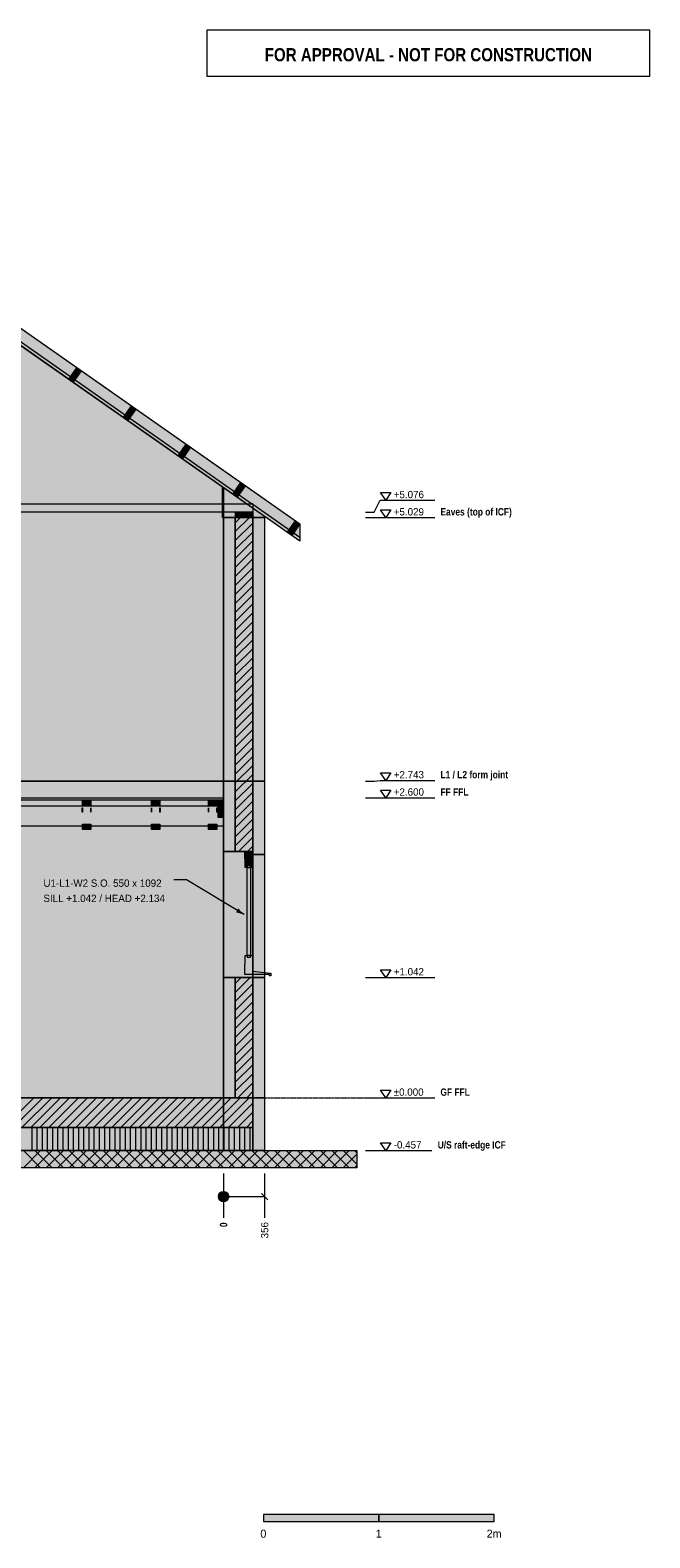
# Model space of a CAD drawing. Header units: millimetres. Extents: x -2519 to 11331, y -3814 to 9252.
# Tile 6 of 6: x 5960 to 11331, y -3814 to 9252. Entities that reach past the tile are written whole.
import ezdxf
from ezdxf.enums import TextEntityAlignment as Align

# ---------------------------------------------------------------- set-up
doc = ezdxf.new("R2010")
doc.units = ezdxf.units.MM
doc.linetypes.add('DASHED', pattern=[1.524, 1.27, -0.254])
for name, color, linetype in [('FILL-C_BDBDBF', 7, 'Continuous'), ('FILL-C_CCB294', 7, 'Continuous'), ('FILL-EPS', 7, 'Continuous'), ('FILL-INK', 7, 'Continuous'), ('FILL-LIGHT', 7, 'Continuous'), ('FILL-MASONRY_FILL', 7, 'Continuous'), ('FILL-STEEL_GREY', 7, 'Continuous'), ('FILL-TIMBER', 7, 'Continuous'), ('FILL-WHITE', 7, 'Continuous'), ('LINE-C_BF9E33', 7, 'Continuous'), ('LINE-CORE', 7, 'Continuous'), ('LINE-INK', 7, 'Continuous'), ('LINE-RED', 7, 'Continuous'), ('LINE-STEEL-DASH', 7, 'DASHED'), ('LINE-STEEL_GREY', 7, 'Continuous'), ('LINE-TIMBER_DK', 7, 'Continuous'), ('TEXT-INK', 7, 'Continuous'), ('TEXT-RED', 7, 'Continuous'), ('TEXT-STEEL', 7, 'Continuous')]:
    doc.layers.add(name, color=color, linetype=linetype)
doc.styles.add('OpenSansCondensed-Bold', font='OpenSansCondensed-Bold.ttf')

msp = doc.modelspace()

# ---------------------------------------------------------------- hatches: boundary and pattern name
at = {"layer": 'FILL-C_BDBDBF', "true_color": 0xbdbdbf}
h = msp.add_hatch(color=9, dxfattribs=at)
h.dxf.hatch_style = 1
h.paths.add_polyline_path([(7890, 2134), (7768, 2134), (7738, 2134), (7738, 5029), (7890, 5029)])
h = msp.add_hatch(color=9, dxfattribs=at)
h.dxf.hatch_style = 1
h.paths.add_polyline_path([(7738, 1042), (7759, 1042), (7765, 1042), (7816, 1042), (7890, 1042), (7890, 0), (7738, 0)])
at = {"layer": 'FILL-C_CCB294', "true_color": 0xccb294}
h = msp.add_hatch(color=253, dxfattribs=at)
h.dxf.hatch_style = 1
h.paths.add_polyline_path([(7740, 5029), (7740, 5033), (7740, 5076), (7876, 5076), (7890, 5076), (7890, 5072), (7890, 5029), (7754, 5029)])
h = msp.add_hatch(color=253, dxfattribs=at)
h.dxf.hatch_style = 1
h.paths.add_polyline_path([(7740, 5029), (7740, 5033), (7740, 5076), (7876, 5076), (7890, 5076), (7890, 5072), (7890, 5029), (7754, 5029)])
at = {"layer": 'FILL-EPS', "true_color": 0xccffff}
h = msp.add_hatch(color=7, dxfattribs=at)
h.dxf.hatch_style = 1
h.paths.add_polyline_path([(7636, 5029), (7738, 5029), (7738, 2134), (7636, 2134), (7636, 2149), (7636, 2743), (7636, 2786), (7636, 2789), (7636, 2861), (7636, 3387), (7636, 4019), (7636, 4809)])
h = msp.add_hatch(color=7, dxfattribs=at)
h.dxf.hatch_style = 1
h.paths.add_polyline_path([(7992, 5009), (7992, 5005), (7992, 4991), (7992, 4977), (7992, 4925), (7992, 4799), (7992, 4052), (7992, 3365), (7992, 2743), (7992, 2714), (7992, 2713), (7992, 2708), (7992, 2704), (7992, 2701), (7992, 2695), (7992, 2675), (7992, 2657), (7992, 2640), (7992, 2596), (7992, 2307), (7992, 2109), (7943, 2109), (7891, 2109), (7891, 2121), (7891, 2134), (7890, 2134), (7890, 5029), (7976, 5029), (7992, 5029), (7992, 5013), (7992, 5012)])
h = msp.add_hatch(color=7, dxfattribs=at)
h.dxf.hatch_style = 1
h.paths.add_polyline_path([(7738, 0), (7684, 0), (7671, 0), (7636, 0), (7636, 168), (7636, 1042), (7738, 1042)])
h = msp.add_hatch(color=7, dxfattribs=at)
h.dxf.hatch_style = 1
h.paths.add_polyline_path([(7992, -437), (7992, -457), (7987, -457), (7890, -457), (7890, -20), (7890, 0), (7890, 1042), (7939, 1042), (7992, 1042), (7992, 968), (7992, 0)])
at = {"layer": 'FILL-INK', "true_color": 0x1a1a1a}
h = msp.add_hatch(color=250, dxfattribs=at)
h.dxf.hatch_style = 1
h.paths.add_polyline_path([(6413, 2476), (6412, 2476), (6411, 2476), (6411, 2487), (6411, 2511), (6412, 2511), (6413, 2511), (6413, 2487)])
h = msp.add_hatch(color=250, dxfattribs=at)
h.dxf.hatch_style = 1
h.paths.add_polyline_path([(6486, 2487), (6486, 2476), (6485, 2476), (6485, 2476), (6485, 2487), (6485, 2511), (6485, 2511), (6486, 2511)])
h = msp.add_hatch(color=250, dxfattribs=at)
h.dxf.hatch_style = 1
h.paths.add_polyline_path([(7013, 2487), (7013, 2476), (7012, 2476), (7011, 2476), (7011, 2487), (7011, 2511), (7012, 2511), (7013, 2511)])
h = msp.add_hatch(color=250, dxfattribs=at)
h.dxf.hatch_style = 1
h.paths.add_polyline_path([(7086, 2487), (7086, 2476), (7085, 2476), (7085, 2476), (7085, 2487), (7085, 2511), (7085, 2511), (7086, 2511)])
h = msp.add_hatch(color=250, dxfattribs=at)
h.dxf.hatch_style = 1
h.paths.add_polyline_path([(7507, 2476), (7506, 2476), (7506, 2476), (7506, 2487), (7506, 2511), (7507, 2511), (7507, 2511), (7507, 2487)])
h = msp.add_hatch(color=250, dxfattribs=at)
h.dxf.hatch_style = 1
h.paths.add_polyline_path([(7580, 2476), (7579, 2476), (7579, 2476), (7579, 2487), (7579, 2511), (7580, 2511), (7580, 2511), (7580, 2487)])
at = {"layer": 'FILL-INK', "true_color": 0x1a1a1f}
h = msp.add_hatch(color=250, dxfattribs=at)
h.dxf.hatch_style = 1
h.paths.add_polyline_path([(7814, 1588), (7744, 1607), (7763, 1640)])
at = {"layer": 'FILL-INK', "true_color": 0x14141a}
h = msp.add_hatch(color=250, dxfattribs=at)
h.dxf.hatch_style = 1
h.paths.add_polyline_path([(7981, -3673), (8981, -3673), (8981, -3613), (7981, -3613)])
at = {"layer": 'FILL-LIGHT', "true_color": 0xcccccf}
h = msp.add_hatch(color=254, dxfattribs=at)
h.dxf.hatch_style = 1
h.paths.add_polyline_path([(595, -257), (102, -257), (102, -241), (102, 0), (7396, 0), (7890, 0), (7890, -16), (7890, -257)])
at = {"layer": 'FILL-MASONRY_FILL', "true_color": 0xe0d9cc}
h = msp.add_hatch(color=254, dxfattribs=at)
h.dxf.hatch_style = 1
h.paths.add_polyline_path([(340, -607), (-800, -607), (-800, -589), (-800, -457), (7652, -457), (8792, -457), (8792, -475), (8792, -607)])
at = {"layer": 'FILL-STEEL_GREY', "true_color": 0x737378}
h = msp.add_hatch(color=8, dxfattribs=at)
h.dxf.hatch_style = 1
h.paths.add_polyline_path([(4278, 2597), (4278, 2600), (5045, 2600), (5156, 2600), (5426, 2600), (7556, 2600), (7565, 2600), (7636, 2600), (7636, 2580), (7636, 2578), (7627, 2578), (7556, 2578), (7285, 2578), (5156, 2578), (5045, 2578), (4278, 2578)])
at = {"layer": 'FILL-TIMBER', "true_color": 0xedd6a8}
h = msp.add_hatch(color=41, dxfattribs=at)
h.dxf.hatch_style = 1
h.paths.add_polyline_path([(6467, 2578), (6485, 2578), (6485, 2566), (6485, 2531), (6431, 2531), (6413, 2531), (6413, 2543), (6413, 2578)])
h = msp.add_hatch(color=41, dxfattribs=at)
h.dxf.hatch_style = 1
h.paths.add_polyline_path([(7085, 2578), (7085, 2566), (7085, 2531), (7031, 2531), (7013, 2531), (7013, 2543), (7013, 2578), (7067, 2578)])
h = msp.add_hatch(color=41, dxfattribs=at)
h.dxf.hatch_style = 1
h.paths.add_polyline_path([(7579, 2578), (7579, 2566), (7579, 2531), (7525, 2531), (7507, 2531), (7507, 2543), (7507, 2578), (7561, 2578)])
h = msp.add_hatch(color=41, dxfattribs=at)
h.dxf.hatch_style = 1
h.paths.add_polyline_path([(7632, 2578), (7636, 2578), (7636, 2565), (7636, 2428), (7593, 2428), (7589, 2428), (7589, 2441), (7589, 2578)])
h = msp.add_hatch(color=41, dxfattribs=at)
h.dxf.hatch_style = 1
h.paths.add_polyline_path([(6468, 2372), (6485, 2372), (6485, 2361), (6485, 2325), (6429, 2325), (6413, 2325), (6413, 2336), (6413, 2372)])
h = msp.add_hatch(color=41, dxfattribs=at)
h.dxf.hatch_style = 1
h.paths.add_polyline_path([(7085, 2372), (7085, 2361), (7085, 2325), (7029, 2325), (7013, 2325), (7013, 2336), (7013, 2372), (7068, 2372)])
h = msp.add_hatch(color=41, dxfattribs=at)
h.dxf.hatch_style = 1
h.paths.add_polyline_path([(7579, 2372), (7579, 2361), (7579, 2325), (7524, 2325), (7507, 2325), (7507, 2336), (7507, 2372), (7562, 2372)])
h = msp.add_hatch(color=41, dxfattribs=at)
h.dxf.hatch_style = 1
h.paths.add_polyline_path([(7824, 1994), (7824, 2033), (7824, 2069), (7820, 2069), (7820, 2100), (7820, 2129), (7854, 2129), (7890, 2129), (7890, 2098), (7890, 2069), (7886, 2069), (7886, 2030), (7886, 1994), (7869, 1994), (7869, 2009), (7854, 2009), (7841, 2009), (7841, 1994)])
h = msp.add_hatch(color=41, dxfattribs=at)
h.dxf.hatch_style = 1
h.paths.add_polyline_path([(7853, 1232), (7841, 1232), (7841, 1637), (7841, 1994), (7856, 1994), (7869, 1994), (7869, 1589), (7869, 1232)])
h = msp.add_hatch(color=41, dxfattribs=at)
h.dxf.hatch_style = 1
h.paths.add_polyline_path([(7820, 1157), (7824, 1157), (7824, 1196), (7824, 1232), (7841, 1232), (7841, 1217), (7856, 1217), (7869, 1217), (7869, 1232), (7886, 1232), (7886, 1193), (7886, 1157), (7890, 1157), (7890, 1126), (7890, 1097), (7962, 1088), (8039, 1079), (8042, 1079), (8045, 1079), (8045, 1066), (8045, 1055), (8040, 1055), (8035, 1055), (8035, 1061), (8035, 1067), (7931, 1067), (7820, 1067), (7820, 1082), (7820, 1097), (7820, 1128)])
at = {"layer": 'FILL-TIMBER', "true_color": 0xfced9e}
h = msp.add_hatch(color=41, dxfattribs=at)
h.dxf.hatch_style = 1
h.paths.add_polyline_path([(7890, -457), (595, -457), (102, -457), (102, -451), (102, -357), (102, -351), (102, -257), (7396, -257), (7890, -257), (7890, -264), (7890, -357), (7890, -364)])
at = {"layer": 'FILL-WHITE', "true_color": 0xffffff}
h = msp.add_hatch(color=7, dxfattribs=at)
h.dxf.hatch_style = 1
h.paths.add_polyline_path([(3996, 7837), (3996, 7986), (8298, 4973), (8298, 4824), (3996, 7837)])
h = msp.add_hatch(color=7, dxfattribs=at)
h.dxf.hatch_style = 1
h.paths.add_polyline_path([(3996, 7837), (3996, 7986), (8298, 4973), (8298, 4824), (3996, 7837)])
h = msp.add_hatch(color=7, dxfattribs=at)
h.dxf.hatch_style = 1
h.paths.add_polyline_path([(3996, 7837), (3996, 7986), (8298, 4973), (8298, 4824), (3996, 7837)])
h = msp.add_hatch(color=7, dxfattribs=at)
h.dxf.hatch_style = 1
h.paths.add_polyline_path([(3996, 7837), (3996, 7986), (8298, 4973), (8298, 4824), (3996, 7837)])
h = msp.add_hatch(color=7, dxfattribs=at)
h.dxf.hatch_style = 1
h.paths.add_polyline_path([(3996, 7986), (7890, 5259), (8298, 4973), (8298, 4855), (7890, 5141), (7890, 5148), (7879, 5148), (3996, 7867), (3996, 7986)])
h = msp.add_hatch(color=7, dxfattribs=at)
h.dxf.hatch_style = 1
h.paths.add_polyline_path([(7890, 5259), (7890, 5259), (7890, 5259), (8298, 4973), (8298, 4973), (8298, 4855), (7890, 5141), (7890, 5148), (7879, 5148), (3996, 7867), (3996, 7986)])
h = msp.add_hatch(color=7, dxfattribs=at)
h.dxf.hatch_style = 1
h.paths.add_polyline_path([(356, 5288), (3904, 7772), (4088, 7772), (4203, 7692), (4204, 7691), (4204, 7692), (4205, 7690), (7636, 5288), (7636, 2743), (356, 2743)])
h = msp.add_hatch(color=7, dxfattribs=at)
h.dxf.hatch_style = 1
h.paths.add_polyline_path([(356, 5029), (366, 5029), (366, 5295), (3904, 7772), (4088, 7772), (4213, 7684), (4431, 7532), (4432, 7532), (4432, 7532), (4433, 7531), (4433, 7531), (4433, 7531), (7626, 5295), (7626, 5029), (7636, 5029), (7636, 2743), (356, 2743)])
h = msp.add_hatch(color=7, dxfattribs=at)
h.dxf.hatch_style = 1
h.paths.add_polyline_path([(6295, 6227), (6365, 6327), (6403, 6300), (6333, 6200)])
h = msp.add_hatch(color=7, dxfattribs=at)
h.dxf.hatch_style = 1
h.paths.add_polyline_path([(6295, 6227), (6365, 6327), (6403, 6300), (6333, 6200)])
h = msp.add_hatch(color=7, dxfattribs=at)
h.dxf.hatch_style = 1
h.paths.add_polyline_path([(6769, 5895), (6839, 5995), (6877, 5968), (6807, 5868)])
h = msp.add_hatch(color=7, dxfattribs=at)
h.dxf.hatch_style = 1
h.paths.add_polyline_path([(6769, 5895), (6839, 5995), (6877, 5968), (6807, 5868)])
h = msp.add_hatch(color=7, dxfattribs=at)
h.dxf.hatch_style = 1
h.paths.add_polyline_path([(7242, 5564), (7312, 5663), (7351, 5637), (7281, 5537)])
h = msp.add_hatch(color=7, dxfattribs=at)
h.dxf.hatch_style = 1
h.paths.add_polyline_path([(7242, 5564), (7312, 5663), (7351, 5637), (7281, 5537)])
h = msp.add_hatch(color=7, dxfattribs=at)
h.dxf.hatch_style = 1
h.paths.add_polyline_path([(7626, 5295), (7636, 5288), (7636, 5029), (7626, 5029), (7626, 5295)])
h = msp.add_hatch(color=7, dxfattribs=at)
h.dxf.hatch_style = 1
h.paths.add_polyline_path([(7636, 5288), (7992, 5039), (7992, 5039), (7992, 5039), (7992, 5039), (7992, 2743), (7636, 2743), (7636, 4213)])
h = msp.add_hatch(color=7, dxfattribs=at)
h.dxf.hatch_style = 1
h.paths.add_polyline_path([(7992, 5039), (7992, 5029), (7636, 5029), (7636, 5288)])
h = msp.add_hatch(color=7, dxfattribs=at)
h.dxf.hatch_style = 1
h.paths.add_polyline_path([(7716, 5232), (7786, 5332), (7825, 5305), (7755, 5205)])
h = msp.add_hatch(color=7, dxfattribs=at)
h.dxf.hatch_style = 1
h.paths.add_polyline_path([(7716, 5232), (7786, 5332), (7825, 5305), (7755, 5205)])
h = msp.add_hatch(color=7, dxfattribs=at)
h.dxf.hatch_style = 1
h.paths.add_polyline_path([(102, 5148), (7890, 5148), (7890, 5076), (102, 5076)])
h = msp.add_hatch(color=7, dxfattribs=at)
h.dxf.hatch_style = 1
h.paths.add_polyline_path([(102, 5148), (7890, 5148), (7890, 5076), (102, 5076)])
h = msp.add_hatch(color=7, dxfattribs=at)
h.dxf.hatch_style = 1
h.paths.add_polyline_path([(7636, 5029), (7636, 5029), (7636, 5029), (7636, 5030), (7636, 5029), (7992, 5029), (7992, 2743), (7636, 2743), (7636, 2743), (7636, 2743), (7636, 2743)])
h = msp.add_hatch(color=7, dxfattribs=at)
h.dxf.hatch_style = 1
h.paths.add_polyline_path([(7636, 2743), (7636, 5029), (7992, 5029), (7992, 2743)])
h = msp.add_hatch(color=7, dxfattribs=at)
h.dxf.hatch_style = 1
h.paths.add_polyline_path([(7740, 5076), (7890, 5076), (7890, 5029), (7740, 5029)])
h = msp.add_hatch(color=7, dxfattribs=at)
h.dxf.hatch_style = 1
h.paths.add_polyline_path([(8190, 4900), (8260, 5000), (8298, 4973), (8229, 4873)])
h = msp.add_hatch(color=7, dxfattribs=at)
h.dxf.hatch_style = 1
h.paths.add_polyline_path([(8190, 4900), (8260, 5000), (8298, 4973), (8229, 4873)])
h = msp.add_hatch(color=7, dxfattribs=at)
h.dxf.hatch_style = 1
h.paths.add_polyline_path([(7636, 2743), (7992, 2743), (7992, 0), (7636, 0), (7636, 0), (7636, 0), (7636, 0), (7636, 2743), (7636, 2743), (7636, 2743), (7636, 2745), (7636, 2745)])
h = msp.add_hatch(color=7, dxfattribs=at)
h.dxf.hatch_style = 1
h.paths.add_polyline_path([(356, 0), (356, 2743), (7636, 2743), (7636, 0)])
h = msp.add_hatch(color=7, dxfattribs=at)
h.dxf.hatch_style = 1
h.paths.add_polyline_path([(7636, 2743), (7636, 0), (356, 0), (356, 2743)])
h = msp.add_hatch(color=7, dxfattribs=at)
h.dxf.hatch_style = 1
h.paths.add_polyline_path([(7636, 2743), (7992, 2743), (7992, 0), (7636, 0)])
h = msp.add_hatch(color=7, dxfattribs=at)
h.dxf.hatch_style = 1
h.paths.add_polyline_path([(7636, 0), (7636, 2743), (7992, 2743), (7992, 0)])
h = msp.add_hatch(color=7, dxfattribs=at)
h.dxf.hatch_style = 1
h.paths.add_polyline_path([(356, 2578), (356, 2600), (2756, 2600), (5156, 2600), (7556, 2600), (7636, 2600), (7636, 2578), (7556, 2578), (5156, 2578), (2756, 2578), (356, 2578)])
h = msp.add_hatch(color=7, dxfattribs=at)
h.dxf.hatch_style = 1
h.paths.add_polyline_path([(7589, 2531), (7589, 2578), (7636, 2578), (7636, 2353), (4278, 2353), (4278, 2531)])
h = msp.add_hatch(color=7, dxfattribs=at)
h.dxf.hatch_style = 1
h.paths.add_polyline_path([(4278, 2531), (7636, 2531), (7636, 2353), (4278, 2353)])
h = msp.add_hatch(color=7, dxfattribs=at)
h.dxf.hatch_style = 1
h.paths.add_polyline_path([(6413, 2578), (6485, 2578), (6485, 2531), (6413, 2531)])
h = msp.add_hatch(color=7, dxfattribs=at)
h.dxf.hatch_style = 1
h.paths.add_polyline_path([(7013, 2578), (7085, 2578), (7085, 2531), (7013, 2531)])
h = msp.add_hatch(color=7, dxfattribs=at)
h.dxf.hatch_style = 1
h.paths.add_polyline_path([(7507, 2578), (7579, 2578), (7579, 2531), (7507, 2531)])
h = msp.add_hatch(color=7, dxfattribs=at)
h.dxf.hatch_style = 1
h.paths.add_polyline_path([(6413, 2372), (6485, 2372), (6485, 2325), (6413, 2325)])
h = msp.add_hatch(color=7, dxfattribs=at)
h.dxf.hatch_style = 1
h.paths.add_polyline_path([(7013, 2372), (7085, 2372), (7085, 2325), (7013, 2325)])
h = msp.add_hatch(color=7, dxfattribs=at)
h.dxf.hatch_style = 1
h.paths.add_polyline_path([(7507, 2372), (7579, 2372), (7579, 2325), (7507, 2325)])
h = msp.add_hatch(color=7, dxfattribs=at)
h.dxf.hatch_style = 1
h.paths.add_polyline_path([(7891, 2134), (7891, 1042), (7636, 1042), (7636, 2134)])
h = msp.add_hatch(color=7, dxfattribs=at)
h.dxf.hatch_style = 1
h.paths.add_polyline_path([(7992, 2109), (7992, 1042), (7891, 1042), (7891, 2109)])
h = msp.add_hatch(color=7, dxfattribs=at)
h.dxf.hatch_style = 1
h.paths.add_polyline_path([(102, 0), (7890, 0), (7890, -257), (102, -257)])
h = msp.add_hatch(color=7, dxfattribs=at)
h.dxf.hatch_style = 1
h.paths.add_polyline_path([(356, -457), (356, 0), (7636, 0), (7636, -457), (356, -457)])
h = msp.add_hatch(color=7, dxfattribs=at)
h.dxf.hatch_style = 1
h.paths.add_polyline_path([(356, 0), (455, 0), (457, 0), (7636, 0), (7636, -457), (457, -457), (356, -457)])
h = msp.add_hatch(color=7, dxfattribs=at)
h.dxf.hatch_style = 1
h.paths.add_polyline_path([(7636, 0), (7992, 0), (7992, -457), (7636, -457)])
h = msp.add_hatch(color=7, dxfattribs=at)
h.dxf.hatch_style = 1
h.paths.add_polyline_path([(7890, 0), (7890, -457), (7636, -457), (7636, 0)])
h = msp.add_hatch(color=7, dxfattribs=at)
h.dxf.hatch_style = 1
h.paths.add_polyline_path([(7992, 0), (7992, -457), (7890, -457), (7890, 0)])
h = msp.add_hatch(color=7, dxfattribs=at)
h.dxf.hatch_style = 1
h.paths.add_polyline_path([(7890, -457), (7890, 0), (7992, 0), (7992, -457)])
h = msp.add_hatch(color=7, dxfattribs=at)
h.dxf.hatch_style = 1
h.paths.add_polyline_path([(7681, -857), (7679, -846), (7675, -835), (7668, -825), (7659, -818), (7648, -814), (7636, -812), (7624, -814), (7614, -818), (7604, -825), (7597, -835), (7593, -846), (7591, -857), (7593, -869), (7597, -880), (7604, -889), (7614, -896), (7624, -901), (7636, -902), (7648, -901), (7659, -896), (7668, -889), (7675, -880), (7679, -869)])
h = msp.add_hatch(color=7, dxfattribs=at)
h.dxf.hatch_style = 1
h.paths.add_polyline_path([(8981, -3673), (9981, -3673), (9981, -3613), (8981, -3613)])

# ---------------------------------------------------------------- linework, layer by layer
at = {"layer": 'LINE-C_BF9E33', "lineweight": 5}
for p, q in [((5976, -457), (5976, -257)), ((6021, -457), (6021, -257)), ((6066, -457), (6066, -257)), ((6111, -457), (6111, -257)), ((6156, -457), (6156, -257)), ((6201, -457), (6201, -257)), ((6246, -457), (6246, -257)), ((6291, -457), (6291, -257)), ((6336, -457), (6336, -257)), ((6381, -457), (6381, -257)), ((6426, -457), (6426, -257)), ((6471, -457), (6471, -257)), ((6516, -457), (6516, -257)), ((6561, -457), (6561, -257)), ((6606, -457), (6606, -257)), ((6651, -457), (6651, -257)), ((6696, -457), (6696, -257)), ((6741, -457), (6741, -257)), ((6786, -457), (6786, -257)), ((6831, -457), (6831, -257)), ((6876, -457), (6876, -257)), ((6921, -457), (6921, -257)), ((6966, -457), (6966, -257)), ((7011, -457), (7011, -257)), ((7056, -457), (7056, -257)), ((7101, -457), (7101, -257)), ((7146, -457), (7146, -257)), ((7191, -457), (7191, -257)), ((7236, -457), (7236, -257)), ((7281, -457), (7281, -257)), ((7326, -457), (7326, -257)), ((7371, -457), (7371, -257)), ((7416, -457), (7416, -257)), ((7461, -457), (7461, -257)), ((7506, -457), (7506, -257)), ((7551, -457), (7551, -257)), ((7596, -457), (7596, -257)), ((7641, -457), (7641, -257)), ((7686, -457), (7686, -257)), ((7731, -457), (7731, -257)), ((7776, -457), (7776, -257)), ((7821, -457), (7821, -257)), ((7866, -457), (7866, -257))]:
    msp.add_line(p, q, dxfattribs=at)
at = {"layer": 'LINE-CORE', "lineweight": 5}
for points in [[(3996, 7837), (3996, 7986), (8298, 4973), (8298, 4973), (8298, 4973), (8298, 4973), (8298, 4824), (3996, 7837), (3996, 7837), (3996, 7837)], [(3996, 7837), (3996, 7986), (8298, 4973), (8298, 4973), (8298, 4973), (8298, 4973), (8298, 4824), (3996, 7837), (3996, 7837), (3996, 7837)], [(3996, 7837), (3996, 7986), (8298, 4973), (8298, 4973), (8298, 4973), (8298, 4973), (8298, 4824), (3996, 7837), (3996, 7837), (3996, 7837)], [(3996, 7837), (3996, 7986), (8298, 4973), (8298, 4973), (8298, 4973), (8298, 4973), (8298, 4824), (3996, 7837), (3996, 7837), (3996, 7837)], [(3996, 7986), (7890, 5259), (7890, 5259), (8298, 4973), (8298, 4973), (8298, 4973), (8298, 4855), (7890, 5141), (7890, 5141), (7890, 5141), (7890, 5148), (7879, 5148), (7879, 5148), (3996, 7867), (3996, 7986), (3996, 7986)], [(7890, 5259), (7890, 5259), (7890, 5259), (8298, 4973), (8298, 4973), (8298, 4855), (7890, 5141), (7890, 5148), (7879, 5148), (3996, 7867), (3996, 7986)], [(356, 5288), (3904, 7772), (4088, 7772), (4203, 7692), (4204, 7691), (4204, 7692), (4205, 7690), (7636, 5288), (7636, 2743), (356, 2743)], [(356, 5029), (366, 5029), (366, 5295), (3904, 7772), (4088, 7772), (4213, 7684), (4431, 7532), (4432, 7532), (4432, 7532), (4433, 7531), (4433, 7531), (4433, 7531), (7626, 5295), (7626, 5029), (7636, 5029), (7636, 2743), (356, 2743)], [(6295, 6227), (6365, 6327), (6403, 6300), (6333, 6200)], [(6295, 6227), (6365, 6327), (6403, 6300), (6333, 6200)], [(6769, 5895), (6839, 5995), (6877, 5968), (6807, 5868)], [(6769, 5895), (6839, 5995), (6877, 5968), (6807, 5868)], [(7242, 5564), (7312, 5663), (7312, 5663), (7312, 5663), (7351, 5637), (7281, 5537), (7281, 5537), (7281, 5537)], [(7242, 5564), (7312, 5663), (7312, 5663), (7312, 5663), (7351, 5637), (7281, 5537), (7281, 5537), (7281, 5537)], [(7626, 5295), (7626, 5295), (7626, 5295), (7636, 5288), (7636, 5029), (7636, 5029), (7626, 5029), (7626, 5295), (7626, 5295)], [(7636, 5288), (7992, 5039), (7992, 5039), (7992, 5039), (7992, 5039), (7992, 2743), (7992, 2743), (7636, 2743), (7636, 4213), (7636, 4213)], [(7992, 5039), (7992, 5029), (7636, 5029), (7636, 5288), (7636, 5288)], [(7716, 5232), (7786, 5332), (7786, 5332), (7786, 5332), (7825, 5305), (7755, 5205), (7755, 5205), (7755, 5205)], [(7716, 5232), (7786, 5332), (7786, 5332), (7786, 5332), (7825, 5305), (7755, 5205), (7755, 5205), (7755, 5205)], [(102, 5148), (7890, 5148), (7890, 5076), (102, 5076)], [(102, 5148), (7890, 5148), (7890, 5148), (7890, 5076), (102, 5076), (102, 5076)], [(7636, 5029), (7636, 5029), (7636, 5029), (7636, 5030), (7636, 5029), (7992, 5029), (7992, 5029), (7992, 2743), (7992, 2743), (7636, 2743), (7636, 2743), (7636, 2743), (7636, 2743)], [(7636, 2743), (7636, 5029), (7992, 5029), (7992, 5029), (7992, 2743), (7636, 2743)], [(7740, 5076), (7890, 5076), (7890, 5029), (7740, 5029)], [(8190, 4900), (8260, 5000), (8298, 4973), (8229, 4873)], [(8190, 4900), (8260, 5000), (8298, 4973), (8229, 4873)], [(7636, 2743), (7992, 2743), (7992, 0), (7992, 0), (7992, 0), (7636, 0), (7636, 0), (7636, 0), (7636, 0), (7636, 2743), (7636, 2743), (7636, 2743), (7636, 2745), (7636, 2745)], [(356, 0), (356, 2743), (7636, 2743), (7636, 2743), (7636, 2743), (7636, 0), (356, 0)], [(7636, 2743), (7636, 0), (7636, 0), (7636, 0), (356, 0), (356, 2743)], [(7636, 2743), (7992, 2743), (7992, 0), (7636, 0)], [(7636, 0), (7636, 2743), (7992, 2743), (7992, 2743), (7992, 0), (7636, 0)], [(356, 2578), (356, 2600), (2756, 2600), (2756, 2600), (5156, 2600), (5156, 2600), (7556, 2600), (7556, 2600), (7636, 2600), (7636, 2578), (7556, 2578), (5156, 2578), (5156, 2578), (2756, 2578), (2756, 2578), (356, 2578), (356, 2578), (356, 2578)], [(7589, 2531), (7589, 2578), (7636, 2578), (7636, 2578), (7636, 2578), (7636, 2578), (7636, 2353), (4278, 2353), (4278, 2531)], [(4278, 2531), (7636, 2531), (7636, 2353), (4278, 2353)], [(6413, 2578), (6485, 2578), (6485, 2531), (6413, 2531)], [(7013, 2578), (7085, 2578), (7085, 2531), (7013, 2531)], [(7507, 2578), (7579, 2578), (7579, 2531), (7507, 2531)], [(6413, 2372), (6485, 2372), (6485, 2325), (6413, 2325)], [(7013, 2372), (7085, 2372), (7085, 2325), (7013, 2325)], [(7507, 2372), (7579, 2372), (7579, 2325), (7507, 2325)], [(7891, 2134), (7891, 1042), (7636, 1042), (7636, 2134)], [(7992, 2109), (7992, 1042), (7992, 1042), (7891, 1042), (7891, 2109), (7891, 2109)], [(102, 0), (7890, 0), (7890, -257), (102, -257), (102, -257)], [(356, -457), (356, 0), (7636, 0), (7636, 0), (7636, -457), (356, -457), (356, -457), (356, -457)], [(356, 0), (356, 0), (356, 0), (455, 0), (457, 0), (457, 0), (7636, 0), (7636, -457), (457, -457), (457, -457), (457, -457), (356, -457), (356, 0)], [(7636, 0), (7992, 0), (7992, 0), (7992, -457), (7636, -457)], [(7890, 0), (7890, -457), (7890, -457), (7636, -457), (7636, 0), (7636, 0)], [(7992, 0), (7992, -457), (7992, -457), (7890, -457), (7890, 0), (7890, 0)], [(7890, -457), (7890, 0), (7992, 0), (7992, 0), (7992, -457), (7890, -457)]]:
    msp.add_lwpolyline(points, close=True, dxfattribs=at)
at = {"layer": 'LINE-INK', "lineweight": 5}
for p, q in [((8942, 5076), (8992, 5179)), ((8992, 5179), (9466, 5179)), ((8866, 5076), (8942, 5076)), ((8866, 5029), (8942, 5029)), ((8942, 5029), (8992, 5029)), ((8992, 5029), (9466, 5029)), ((8942, 2743), (8992, 2750)), ((8992, 2750), (9466, 2750)), ((8866, 2743), (8942, 2743)), ((8866, 2600), (8942, 2600)), ((8942, 2600), (8992, 2600)), ((8992, 2600), (9466, 2600)), ((7314, 1888), (7204, 1888)), ((7814, 1588), (7314, 1888)), ((8866, 1042), (8942, 1042)), ((8942, 1042), (8992, 1042)), ((8992, 1042), (9466, 1042)), ((8866, 0), (8942, 0)), ((8942, 0), (8992, 0)), ((8992, 0), (9466, 0)), ((8866, -457), (8942, -457)), ((8942, -457), (8992, -457)), ((8992, -457), (9442, -457)), ((7636, -657), (7636, -932)), ((7992, -657), (7992, -932)), ((7636, -857), (7992, -857)), ((7964, -829), (8020, -885)), ((7636, -932), (7636, -998)), ((7636, -998), (7636, -1042)), ((7992, -932), (7992, -998)), ((7992, -998), (7992, -1042))]:
    msp.add_line(p, q, dxfattribs=at)
for points in [[(9042, 5179), (8996, 5244), (9086, 5244)], [(7636, 5029), (7738, 5029), (7738, 2134), (7636, 2134), (7636, 2149), (7636, 2743), (7636, 2786), (7636, 2789), (7636, 2861), (7636, 3387), (7636, 4019), (7636, 4809)], [(7992, 4977), (7992, 4925), (7992, 4799), (7992, 4052), (7992, 3365), (7992, 2743), (7992, 2714), (7992, 2713), (7992, 2708), (7992, 2704), (7992, 2701), (7992, 2695), (7992, 2675), (7992, 2657), (7992, 2640), (7992, 2596), (7992, 2307), (7992, 2109), (7943, 2109), (7891, 2109), (7891, 2121), (7891, 2134), (7890, 2134), (7768, 2134), (7738, 2134), (7636, 2134), (7636, 2149), (7636, 2743), (7636, 2786), (7636, 2789), (7636, 2861), (7636, 3387), (7636, 4019), (7636, 4809), (7636, 5029), (7738, 5029), (7890, 5029), (7976, 5029), (7992, 5029), (7992, 5013), (7992, 5012), (7992, 5009), (7992, 5005), (7992, 4991)], [(7890, 2134), (7768, 2134), (7738, 2134), (7738, 5029), (7890, 5029)], [(7740, 5029), (7740, 5033), (7740, 5076), (7876, 5076), (7890, 5076), (7890, 5072), (7890, 5029), (7754, 5029)], [(7740, 5029), (7740, 5033), (7740, 5076), (7876, 5076), (7890, 5076), (7890, 5072), (7890, 5029), (7754, 5029)], [(7992, 5009), (7992, 5005), (7992, 4991), (7992, 4977), (7992, 4925), (7992, 4799), (7992, 4052), (7992, 3365), (7992, 2743), (7992, 2714), (7992, 2713), (7992, 2708), (7992, 2704), (7992, 2701), (7992, 2695), (7992, 2675), (7992, 2657), (7992, 2640), (7992, 2596), (7992, 2307), (7992, 2109), (7943, 2109), (7891, 2109), (7891, 2121), (7891, 2134), (7890, 2134), (7890, 5029), (7976, 5029), (7992, 5029), (7992, 5013), (7992, 5012)], [(9042, 5029), (8996, 5094), (9086, 5094)], [(9042, 2750), (8996, 2815), (9086, 2815)], [(9042, 2600), (8996, 2665), (9086, 2665)], [(4278, 2597), (4278, 2600), (5045, 2600), (5156, 2600), (5426, 2600), (7556, 2600), (7565, 2600), (7636, 2600), (7636, 2580), (7636, 2578), (7627, 2578), (7556, 2578), (7285, 2578), (5156, 2578), (5045, 2578), (4278, 2578)], [(6413, 2476), (6412, 2476), (6411, 2476), (6411, 2487), (6411, 2511), (6412, 2511), (6413, 2511), (6413, 2487)], [(6467, 2578), (6485, 2578), (6485, 2566), (6485, 2531), (6431, 2531), (6413, 2531), (6413, 2543), (6413, 2578)], [(6486, 2487), (6486, 2476), (6485, 2476), (6485, 2476), (6485, 2487), (6485, 2511), (6485, 2511), (6486, 2511)], [(7013, 2487), (7013, 2476), (7012, 2476), (7011, 2476), (7011, 2487), (7011, 2511), (7012, 2511), (7013, 2511)], [(7085, 2578), (7085, 2566), (7085, 2531), (7031, 2531), (7013, 2531), (7013, 2543), (7013, 2578), (7067, 2578)], [(7086, 2487), (7086, 2476), (7085, 2476), (7085, 2476), (7085, 2487), (7085, 2511), (7085, 2511), (7086, 2511)], [(7507, 2476), (7506, 2476), (7506, 2476), (7506, 2487), (7506, 2511), (7507, 2511), (7507, 2511), (7507, 2487)], [(7579, 2578), (7579, 2566), (7579, 2531), (7525, 2531), (7507, 2531), (7507, 2543), (7507, 2578), (7561, 2578)], [(7580, 2476), (7579, 2476), (7579, 2476), (7579, 2487), (7579, 2511), (7580, 2511), (7580, 2511), (7580, 2487)], [(7632, 2578), (7636, 2578), (7636, 2565), (7636, 2428), (7593, 2428), (7589, 2428), (7589, 2441), (7589, 2578)], [(6468, 2372), (6485, 2372), (6485, 2361), (6485, 2325), (6429, 2325), (6413, 2325), (6413, 2336), (6413, 2372)], [(7085, 2372), (7085, 2361), (7085, 2325), (7029, 2325), (7013, 2325), (7013, 2336), (7013, 2372), (7068, 2372)], [(7579, 2372), (7579, 2361), (7579, 2325), (7524, 2325), (7507, 2325), (7507, 2336), (7507, 2372), (7562, 2372)], [(7824, 1994), (7824, 2033), (7824, 2069), (7820, 2069), (7820, 2100), (7820, 2129), (7854, 2129), (7890, 2129), (7890, 2098), (7890, 2069), (7886, 2069), (7886, 2030), (7886, 1994), (7869, 1994), (7869, 2009), (7854, 2009), (7841, 2009), (7841, 1994)], [(7853, 1232), (7841, 1232), (7841, 1637), (7841, 1994), (7856, 1994), (7869, 1994), (7869, 1589), (7869, 1232)], [(7820, 1157), (7824, 1157), (7824, 1196), (7824, 1232), (7841, 1232), (7841, 1217), (7856, 1217), (7869, 1217), (7869, 1232), (7886, 1232), (7886, 1193), (7886, 1157), (7890, 1157), (7890, 1126), (7890, 1097), (7962, 1088), (8039, 1079), (8042, 1079), (8045, 1079), (8045, 1066), (8045, 1055), (8040, 1055), (8035, 1055), (8035, 1061), (8035, 1067), (7931, 1067), (7820, 1067), (7820, 1082), (7820, 1097), (7820, 1128)], [(9042, 1042), (8996, 1107), (9086, 1107)], [(7738, 0), (7684, 0), (7671, 0), (7636, 0), (7636, 168), (7636, 1042), (7738, 1042)], [(7890, -457), (7890, -20), (7890, 0), (7738, 0), (7684, 0), (7671, 0), (7636, 0), (7636, 168), (7636, 1042), (7738, 1042), (7759, 1042), (7765, 1042), (7816, 1042), (7890, 1042), (7939, 1042), (7992, 1042), (7992, 968), (7992, 0), (7992, -437), (7992, -457), (7987, -457)], [(7738, 1042), (7759, 1042), (7765, 1042), (7816, 1042), (7890, 1042), (7890, 0), (7738, 0)], [(7992, -437), (7992, -457), (7987, -457), (7890, -457), (7890, -20), (7890, 0), (7890, 1042), (7939, 1042), (7992, 1042), (7992, 968), (7992, 0)], [(595, -257), (102, -257), (102, -241), (102, 0), (7396, 0), (7890, 0), (7890, -16), (7890, -257)], [(9042, 0), (8996, 65), (9086, 65)], [(7890, -457), (595, -457), (102, -457), (102, -451), (102, -357), (102, -351), (102, -257), (7396, -257), (7890, -257), (7890, -264), (7890, -357), (7890, -364)], [(340, -607), (-800, -607), (-800, -589), (-800, -457), (7652, -457), (8792, -457), (8792, -475), (8792, -607)], [(9042, -457), (8996, -392), (9086, -392)], [(7981, -3673), (8981, -3673), (8981, -3613), (7981, -3613)], [(8981, -3673), (9981, -3673), (9981, -3613), (8981, -3613)]]:
    msp.add_lwpolyline(points, close=True, dxfattribs=at)
msp.add_circle((7636, -857), 45, dxfattribs=at)
at = {"layer": 'LINE-RED', "lineweight": 5}
msp.add_lwpolyline([(7491, 8852), (11331, 8852), (11331, 9252), (7491, 9252)], close=True, dxfattribs=at)
at = {"layer": 'LINE-STEEL-DASH', "lineweight": 5}
msp.add_line((-1200, 0), (9192, 0), dxfattribs=at)
at = {"layer": 'LINE-STEEL_GREY', "lineweight": 5}
for p, q in [((7738, 4906), (7861, 5029)), ((7738, 4983), (7783, 5029)), ((7738, 4828), (7890, 4980)), ((7738, 4750), (7890, 4902)), ((7738, 4672), (7890, 4825)), ((7738, 4594), (7890, 4747)), ((7738, 4517), (7890, 4669)), ((7738, 4439), (7890, 4591)), ((7738, 4361), (7890, 4513)), ((7738, 4283), (7890, 4436)), ((7738, 4205), (7890, 4358)), ((7738, 4128), (7890, 4280)), ((7738, 4050), (7890, 4202)), ((7738, 3972), (7890, 4125)), ((7738, 3894), (7890, 4047)), ((7738, 3817), (7890, 3969)), ((7738, 3739), (7890, 3891)), ((7738, 3661), (7890, 3813)), ((7738, 3583), (7890, 3736)), ((7738, 3505), (7890, 3658)), ((7738, 3428), (7890, 3580)), ((7738, 3350), (7890, 3502)), ((7738, 3272), (7890, 3425)), ((7738, 3194), (7890, 3347)), ((7738, 3117), (7890, 3269)), ((7738, 3039), (7890, 3191)), ((7738, 2961), (7890, 3113)), ((7738, 2883), (7890, 3036)), ((7738, 2805), (7890, 2958)), ((7738, 2728), (7890, 2880)), ((7738, 2650), (7890, 2802)), ((7738, 2572), (7890, 2724)), ((7738, 2494), (7890, 2647)), ((7738, 2417), (7890, 2569)), ((7738, 2339), (7890, 2491)), ((7738, 2261), (7890, 2413)), ((7738, 2183), (7890, 2336)), ((7766, 2134), (7890, 2258)), ((7844, 2134), (7890, 2180)), ((7738, 911), (7868, 1042)), ((7738, 989), (7790, 1042)), ((7738, 834), (7890, 986)), ((7738, 756), (7890, 908)), ((7738, 678), (7890, 830)), ((7738, 600), (7890, 753)), ((7738, 522), (7890, 675)), ((7738, 445), (7890, 597)), ((7738, 367), (7890, 519)), ((7738, 289), (7890, 442)), ((7738, 211), (7890, 364)), ((7738, 134), (7890, 286)), ((7738, 56), (7890, 208)), ((5734, -257), (5991, 0)), ((5812, -257), (6069, 0)), ((5889, -257), (6147, 0)), ((5967, -257), (6224, 0)), ((6045, -257), (6302, 0)), ((6123, -257), (6380, 0)), ((6201, -257), (6458, 0)), ((6278, -257), (6536, 0)), ((6356, -257), (6613, 0)), ((6434, -257), (6691, 0)), ((6512, -257), (6769, 0)), ((6590, -257), (6847, 0)), ((6667, -257), (6924, 0)), ((6745, -257), (7002, 0)), ((6823, -257), (7080, 0)), ((6901, -257), (7158, 0)), ((6978, -257), (7236, 0)), ((7056, -257), (7313, 0)), ((7134, -257), (7391, 0)), ((7212, -257), (7469, 0)), ((7290, -257), (7547, 0)), ((7367, -257), (7625, 0)), ((7445, -257), (7702, 0)), ((7523, -257), (7780, 0)), ((7601, -257), (7858, 0)), ((7759, 0), (7890, 130)), ((7837, 0), (7890, 53)), ((7678, -257), (7890, -46)), ((7756, -257), (7890, -124)), ((7834, -257), (7890, -201))]:
    msp.add_line(p, q, dxfattribs=at)
at = {"layer": 'LINE-TIMBER_DK', "lineweight": 5}
for p, q in [((7795, 5076), (7876, 5029)), ((7795, 5076), (7876, 5029)), ((5901, -607), (6051, -457)), ((5901, -457), (6051, -607)), ((6000, -607), (6150, -457)), ((6000, -457), (6150, -607)), ((6099, -607), (6249, -457)), ((6099, -457), (6249, -607)), ((6198, -607), (6348, -457)), ((6198, -457), (6348, -607)), ((6297, -607), (6447, -457)), ((6297, -457), (6447, -607)), ((6396, -607), (6546, -457)), ((6396, -457), (6546, -607)), ((6495, -607), (6645, -457)), ((6495, -457), (6645, -607)), ((6594, -607), (6744, -457)), ((6594, -457), (6744, -607)), ((6693, -607), (6843, -457)), ((6693, -457), (6843, -607)), ((6792, -607), (6942, -457)), ((6792, -457), (6942, -607)), ((6891, -607), (7041, -457)), ((6891, -457), (7041, -607)), ((6990, -607), (7140, -457)), ((6990, -457), (7140, -607)), ((7089, -607), (7239, -457)), ((7089, -457), (7239, -607)), ((7188, -607), (7338, -457)), ((7188, -457), (7338, -607)), ((7287, -607), (7437, -457)), ((7287, -457), (7437, -607)), ((7386, -607), (7536, -457)), ((7386, -457), (7536, -607)), ((7485, -607), (7635, -457)), ((7485, -457), (7635, -607)), ((7584, -607), (7734, -457)), ((7584, -457), (7734, -607)), ((7683, -607), (7833, -457)), ((7683, -457), (7833, -607)), ((7782, -607), (7932, -457)), ((7782, -457), (7932, -607)), ((7881, -607), (8031, -457)), ((7881, -457), (8031, -607)), ((7980, -607), (8130, -457)), ((7980, -457), (8130, -607)), ((8079, -607), (8229, -457)), ((8079, -457), (8229, -607)), ((8178, -607), (8328, -457)), ((8178, -457), (8328, -607)), ((8277, -607), (8427, -457)), ((8277, -457), (8427, -607)), ((8376, -607), (8526, -457)), ((8376, -457), (8526, -607)), ((8475, -607), (8625, -457)), ((8475, -457), (8625, -607)), ((8574, -607), (8724, -457)), ((8574, -457), (8724, -607)), ((8673, -457), (8792, -576)), ((8673, -607), (8792, -488)), ((8772, -457), (8792, -477)), ((8772, -607), (8792, -587))]:
    msp.add_line(p, q, dxfattribs=at)

# ---------------------------------------------------------------- texts
at = {"layer": 'TEXT-INK'}
for s, p in [('+5.076', (9111, 5196)), ('+5.029', (9111, 5046)), ('+2.743', (9111, 2768)), ('+2.600', (9111, 2618)), ('U1-L1-W2 S.O. 550 x 1092', (6075, 1828)), ('SILL +1.042 / HEAD +2.134', (6075, 1696)), ('+1.042', (9111, 1060)), ('±0.000', (9111, 17)), ('-0.457', (9111, -440))]:
    msp.add_text(s, height=63.5, dxfattribs=at).set_placement(p)
at = {"layer": 'TEXT-INK', "style": 'OpenSansCondensed-Bold'}
msp.add_text('0', height=63.5, rotation=90, dxfattribs=at).set_placement((7668, -1121))
at = {"layer": 'TEXT-INK'}
msp.add_text('356', height=63.5, rotation=90, dxfattribs=at).set_placement((8024, -1219))
for s, p in [('0', (7981, -3813)), ('1', (8981, -3813)), ('2m', (9981, -3813))]:
    msp.add_text(s, height=69.8, dxfattribs=at).set_placement(p, align=Align.CENTER)
at = {"layer": 'TEXT-RED', "style": 'OpenSansCondensed-Bold'}
msp.add_text('FOR APPROVAL - NOT FOR CONSTRUCTION', height=114.3, dxfattribs=at).set_placement((9411, 8982), align=Align.CENTER)
at = {"layer": 'TEXT-STEEL', "style": 'OpenSansCondensed-Bold'}
for s, p in [('Eaves (top of ICF)', (9516, 5046)), ('L1 / L2 form joint', (9516, 2768)), ('FF FFL', (9516, 2618)), ('GF FFL', (9516, 17)), ('U/S raft-edge ICF', (9492, -440))]:
    msp.add_text(s, height=63.5, dxfattribs=at).set_placement(p)

doc.saveas('drawing.dxf')
